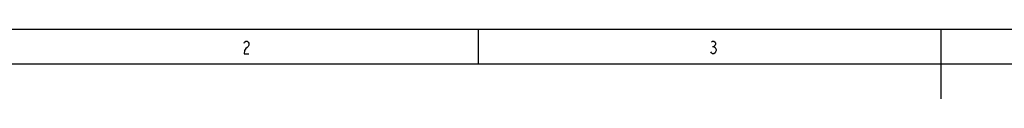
# Model space of a CAD drawing. Header units: millimetres. Extents: x 274 to 694, y 677 to 971.
# Tile 9 of 22: x 348 to 494, y 961 to 971. Entities that reach past the tile are written whole.
import ezdxf
from ezdxf.lldxf.tags import DXFTag

# ---------------------------------------------------------------- set-up
doc = ezdxf.new("R2010")
doc.units = ezdxf.units.MM
doc.layers.add('EFEXPLORER-ENCLOSURE-DXF_FORMAT', color=7, linetype='CONTINUOUS')
tags = doc.linetypes.add('DASHED', pattern=[25.72, 12.86, -12.86]).pattern_tags.tags
tags[6:7] = [DXFTag(74, 4), DXFTag(75, 0), DXFTag(340, '0'), DXFTag(46, 0.0), DXFTag(50, 0.0), DXFTag(44, 0.0), DXFTag(45, 0.0)]
tags[4:5] = [DXFTag(74, 4), DXFTag(75, 0), DXFTag(340, '0'), DXFTag(46, 0.0), DXFTag(50, 0.0), DXFTag(44, 0.0), DXFTag(45, 0.0)]

msp = doc.modelspace()

# ---------------------------------------------------------------- linework, layer by layer
at = {"layer": 'EFEXPLORER-ENCLOSURE-DXF_FORMAT', "color": 18, "linetype": 'DASHED'}
for p, q in [((274.16, 970.86), (694.16, 970.86)), ((484.16, 970.86), (484.16, 960.62))]:
    msp.add_line(p, q, dxfattribs=at)
at = {"layer": 'EFEXPLORER-ENCLOSURE-DXF_FORMAT', "color": 7, "linetype": 'Continuous'}
for p, q in [((415.84, 970.86), (415.84, 965.74)), ((450.44, 968.34), (450.62, 968.34)), ((689.04, 965.74), (279.28, 965.74))]:
    msp.add_line(p, q, dxfattribs=at)
for points in [[(381.26, 968.81), (381.35, 968.97), (381.53, 969.13), (381.71, 969.13), (381.88, 968.97), (381.97, 968.81), (381.97, 968.5), (381.88, 968.34), (381.71, 968.18), (381.53, 968.02), (381.35, 967.71), (381.26, 967.23), (381.97, 967.23)], [(450.8, 968.18), (450.97, 967.87), (450.97, 967.71), (450.88, 967.55), (450.8, 967.39), (450.62, 967.23), (450.44, 967.23), (450.26, 967.39), (450.17, 967.55)], [(450.26, 968.97), (450.44, 969.13), (450.62, 969.13), (450.8, 968.97), (450.88, 968.81), (450.88, 968.66), (450.8, 968.5), (450.62, 968.34), (450.8, 968.18)]]:
    msp.add_lwpolyline(points, dxfattribs=at)

doc.saveas('drawing.dxf')
